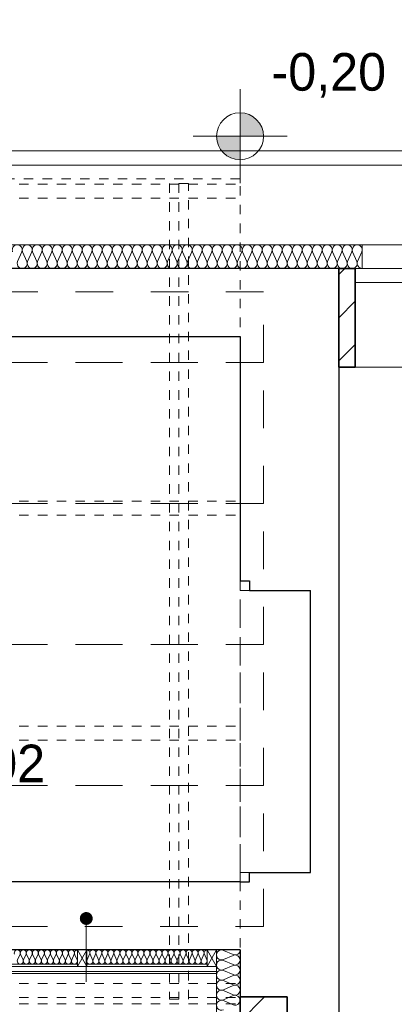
# Model space of a CAD drawing. Header units: inches. Extents: x -515158 to -470211, y -1887 to 84268.
# Tile 10 of 102: x -507836 to -506242, y 9786 to 13976. Entities that reach past the tile are written whole.
import ezdxf

# ---------------------------------------------------------------- set-up
doc = ezdxf.new("R2010")
doc.units = ezdxf.units.IN
doc.header["$MEASUREMENT"] = 0
doc.set_wipeout_variables(frame=1)
for name, pattern in [('Hidden Line copy', [80, 40, -40]), ('Krawędzie ukryte', [150, 100, -50]), ('Przerywana', [320, 160, -160])]:
    doc.linetypes.add(name, pattern=pattern)
for name, color, linetype, lineweight in [('#podkład', 252, 'Continuous', 9), ('Arch ocieplenie_Nr_Pióra__44', 252, 'Continuous', 9), ('Arch ocieplenie_Nr_Pióra__9', 252, 'Continuous', 9), ('Arch okna_Nr_Pióra__9', 252, 'Continuous', 9), ('Arch opisy_Nr_Pióra__21', 252, 'Continuous', 9), ('Arch teren_Nr_Pióra__5', 252, 'Continuous', 13), ('Arch wykończenie_Nr_Pióra__115', 252, 'Continuous', 13), ('Arch wykończenie_Nr_Pióra__3', 252, 'Continuous', 18), ('Arch wykończenie_Nr_Pióra__9', 252, 'Continuous', 9), ('Arch zmurowania_Nr_Pióra__21', 252, 'Continuous', 9), ('Arch zmurowania_Nr_Pióra__27', 252, 'Continuous', 35), ('INWENT DACH_Nr_Pióra__2', 252, 'Continuous', 13), ('INWENT KONST. DREWNIANA_Nr_Pióra__2', 252, 'Continuous', 13), ('INWENT RZĘDNE_Nr_Pióra__21', 252, 'Continuous', 9), ('INWENT. DRZWI_Nr_Pióra__21', 252, 'Continuous', 9), ('INWENT.ŚCIANY_Nr_Pióra__1', 252, 'Continuous', 25), ('INWENT.ŚCIANY_Nr_Pióra__21', 252, 'Continuous', 9), ('Istniejące stropy_Nr_Pióra__5', 252, 'Continuous', 13)]:
    doc.layers.add(name, color=color, linetype=linetype, lineweight=lineweight)
doc.styles.add('GENERATED_STYLE_3', font='txt')
pattern_1 = [(45, (0, 0), (-91.923878, 91.923878), [])]

# ---------------------------------------------------------------- blocks, each defined once
blk = doc.blocks.new('ARROWHEAD_11')
at = {"color": 0, "linetype": 'Continuous', "lineweight": 0}
blk.add_line((0, 0), (-1, 0), dxfattribs=at)
at = {"color": 0, "linetype": 'Continuous', "lineweight": 0, "const_width": 0.25, "flags": 128}
blk.add_lwpolyline([(-0.125, 0, 1), (0.125, 0, 1)], format="xyb", close=True, dxfattribs=at)
blk = doc.blocks.new('parter')
at = {"layer": 'Arch zmurowania_Nr_Pióra__21', "linetype": 'Continuous'}
h = blk.add_hatch(dxfattribs=at)
h.set_pattern_fill('Common_Brick', color=252, style=0, pattern_type=2)
h.set_pattern_definition(pattern_1)
h.paths.add_polyline_path([(-506478.3, 44627.6), (-506408.3, 44627.6), (-506408.3, 45047.6), (-506478.3, 45047.6)], flags=0)
h = blk.add_hatch(dxfattribs=at)
h.set_pattern_fill('Common_Brick', color=252, style=0, pattern_type=2)
h.set_pattern_definition(pattern_1)
h.paths.add_polyline_path([(-506698.3, 41047.6), (-506698.3, 41947.6), (-506898.3, 41947.6), (-506898.3, 41047.6)], flags=0)
at = {"layer": 'INWENT RZĘDNE_Nr_Pióra__21', "linetype": 'Continuous'}
for points in [[(-506898.3, 45609.8), (-506798.3, 45609.8), (-506805.9, 45648.1), (-506827.6, 45680.6), (-506860.1, 45702.2), (-506898.3, 45709.8)], [(-506898.3, 45609.8), (-506998.3, 45609.8), (-506990.7, 45571.6), (-506969, 45539.1), (-506936.6, 45517.5), (-506898.3, 45509.8)]]:
    blk.add_hatch(color=252, dxfattribs=at).paths.add_polyline_path(points, flags=0)
at = {"color": 252}
blk.add_line((-506408.3, 44627.6), (-502818.3, 44627.6), dxfattribs=at)
at = {"layer": 'Arch ocieplenie_Nr_Pióra__44', "color": 252, "linetype": 'Continuous'}
for p, q in [((-507844.9, 45077.4), (-507827.2, 45117.8)), ((-507823.6, 45117.8), (-507805.9, 45077.4)), ((-507802.3, 45077.4), (-507784.6, 45117.8)), ((-507781.1, 45117.8), (-507763.3, 45077.4)), ((-507759.8, 45077.4), (-507742.1, 45117.8)), ((-507738.5, 45117.8), (-507720.8, 45077.4)), ((-507717.2, 45077.4), (-507699.5, 45117.8)), ((-507695.9, 45117.8), (-507678.2, 45077.4)), ((-507674.6, 45077.4), (-507656.9, 45117.8)), ((-507653.4, 45117.8), (-507635.7, 45077.4)), ((-507632.1, 45077.4), (-507614.4, 45117.8)), ((-507610.8, 45117.8), (-507593.1, 45077.4)), ((-507589.5, 45077.4), (-507571.8, 45117.8)), ((-507568.2, 45117.8), (-507550.5, 45077.4)), ((-507547, 45077.4), (-507529.3, 45117.8)), ((-507525.7, 45117.8), (-507508, 45077.4)), ((-507504.4, 45077.4), (-507486.7, 45117.8)), ((-507483.1, 45117.8), (-507465.4, 45077.4)), ((-507461.8, 45077.4), (-507444.1, 45117.8)), ((-507440.6, 45117.8), (-507422.9, 45077.4)), ((-507419.3, 45077.4), (-507401.6, 45117.8)), ((-507398, 45117.8), (-507380.3, 45077.4)), ((-507376.7, 45077.4), (-507359, 45117.8)), ((-507355.4, 45117.8), (-507337.7, 45077.4)), ((-507334.2, 45077.4), (-507316.5, 45117.8)), ((-507312.9, 45117.8), (-507295.2, 45077.4)), ((-507291.6, 45077.4), (-507273.9, 45117.8)), ((-507270.3, 45117.8), (-507252.6, 45077.4)), ((-507249, 45077.4), (-507231.3, 45117.8)), ((-507227.8, 45117.8), (-507210.1, 45077.4)), ((-507206.5, 45077.4), (-507188.8, 45117.8)), ((-507185.2, 45117.8), (-507167.5, 45077.4)), ((-507163.9, 45077.4), (-507146.2, 45117.8)), ((-507142.6, 45117.8), (-507124.9, 45077.4)), ((-507121.4, 45077.4), (-507103.7, 45117.8)), ((-507100.1, 45117.8), (-507082.4, 45077.4)), ((-507078.8, 45077.4), (-507061.1, 45117.8)), ((-507057.5, 45117.8), (-507039.8, 45077.4)), ((-507036.2, 45077.4), (-507018.5, 45117.8)), ((-507015, 45117.8), (-506997.2, 45077.4)), ((-506993.7, 45077.4), (-506976, 45117.8)), ((-506972.4, 45117.8), (-506954.7, 45077.4)), ((-506951.1, 45077.4), (-506933.4, 45117.8)), ((-506929.8, 45117.8), (-506912.1, 45077.4)), ((-506908.6, 45077.4), (-506890.8, 45117.8)), ((-506887.3, 45117.8), (-506869.6, 45077.4)), ((-506866, 45077.4), (-506848.3, 45117.8)), ((-506844.7, 45117.8), (-506827, 45077.4)), ((-506823.4, 45077.4), (-506805.7, 45117.8)), ((-506802.1, 45117.8), (-506784.4, 45077.4)), ((-506780.9, 45077.4), (-506763.2, 45117.8)), ((-506759.6, 45117.8), (-506741.9, 45077.4)), ((-506738.3, 45077.4), (-506720.6, 45117.8)), ((-506717, 45117.8), (-506699.3, 45077.4)), ((-506695.7, 45077.4), (-506678, 45117.8)), ((-506674.5, 45117.8), (-506656.8, 45077.4)), ((-506653.2, 45077.4), (-506635.5, 45117.8)), ((-506631.9, 45117.8), (-506614.2, 45077.4)), ((-506610.6, 45077.4), (-506592.9, 45117.8)), ((-506589.3, 45117.8), (-506571.6, 45077.4)), ((-506568.1, 45077.4), (-506550.4, 45117.8)), ((-506546.8, 45117.8), (-506529.1, 45077.4)), ((-506525.5, 45077.4), (-506507.8, 45117.8)), ((-506504.2, 45117.8), (-506486.5, 45077.4)), ((-506482.9, 45077.4), (-506465.2, 45117.8)), ((-506461.7, 45117.8), (-506444, 45077.4)), ((-506440.4, 45077.4), (-506422.7, 45117.8)), ((-506419.1, 45117.8), (-506401.4, 45077.4)), ((-506397.8, 45077.4), (-506380.1, 45117.8)), ((-507845.2, 42105.5), (-507834.6, 42129.8)), ((-507832.5, 42129.8), (-507821.8, 42105.5)), ((-507819.6, 42105.5), (-507809, 42129.8)), ((-507806.9, 42129.8), (-507796.2, 42105.5)), ((-507794, 42105.5), (-507783.4, 42129.8)), ((-507781.3, 42129.8), (-507770.6, 42105.5)), ((-507768.4, 42105.5), (-507757.8, 42129.8)), ((-507755.7, 42129.8), (-507745, 42105.5)), ((-507742.8, 42105.5), (-507732.2, 42129.8)), ((-507730.1, 42129.8), (-507719.4, 42105.5)), ((-507717.2, 42105.5), (-507706.6, 42129.8)), ((-507704.5, 42129.8), (-507693.8, 42105.5)), ((-507691.6, 42105.5), (-507681, 42129.8)), ((-507678.9, 42129.8), (-507668.2, 42105.5)), ((-507666, 42105.5), (-507655.4, 42129.8)), ((-507653.3, 42129.8), (-507642.6, 42105.5)), ((-507640.4, 42105.5), (-507629.8, 42129.8)), ((-507627.7, 42129.8), (-507617, 42105.5)), ((-507614.8, 42105.5), (-507604.2, 42129.8)), ((-507602.1, 42129.8), (-507591.4, 42105.5)), ((-507549.2, 42105.5), (-507538.6, 42129.8)), ((-507536.5, 42129.8), (-507525.8, 42105.5)), ((-507523.6, 42105.5), (-507513, 42129.8)), ((-507510.9, 42129.8), (-507500.2, 42105.5)), ((-507498, 42105.5), (-507487.4, 42129.8)), ((-507485.3, 42129.8), (-507474.6, 42105.5)), ((-507472.4, 42105.5), (-507461.8, 42129.8)), ((-507459.7, 42129.8), (-507449, 42105.5)), ((-507446.8, 42105.5), (-507436.2, 42129.8)), ((-507434.1, 42129.8), (-507423.4, 42105.5)), ((-507421.2, 42105.5), (-507410.6, 42129.8)), ((-507408.5, 42129.8), (-507397.8, 42105.5)), ((-507395.6, 42105.5), (-507385, 42129.8)), ((-507382.9, 42129.8), (-507372.2, 42105.5)), ((-507370, 42105.5), (-507359.4, 42129.8)), ((-507357.3, 42129.8), (-507346.6, 42105.5)), ((-507344.4, 42105.5), (-507333.8, 42129.8)), ((-507331.7, 42129.8), (-507321, 42105.5)), ((-507318.8, 42105.5), (-507308.2, 42129.8)), ((-507306.1, 42129.8), (-507295.4, 42105.5)), ((-507293.2, 42105.5), (-507282.6, 42129.8)), ((-507280.5, 42129.8), (-507269.8, 42105.5)), ((-507267.6, 42105.5), (-507257, 42129.8)), ((-507254.9, 42129.8), (-507244.2, 42105.5)), ((-507242, 42105.5), (-507231.4, 42129.8)), ((-507229.3, 42129.8), (-507218.6, 42105.5)), ((-507216.4, 42105.5), (-507205.8, 42129.8)), ((-507203.7, 42129.8), (-507193, 42105.5)), ((-507190.8, 42105.5), (-507180.2, 42129.8)), ((-507178.1, 42129.8), (-507167.4, 42105.5)), ((-507165.2, 42105.5), (-507154.6, 42129.8)), ((-507152.5, 42129.8), (-507141.8, 42105.5)), ((-507139.6, 42105.5), (-507129, 42129.8)), ((-507126.9, 42129.8), (-507116.2, 42105.5)), ((-507114, 42105.5), (-507103.4, 42129.8)), ((-507101.3, 42129.8), (-507090.6, 42105.5)), ((-507088.4, 42105.5), (-507077.8, 42129.8)), ((-507075.7, 42129.8), (-507065, 42105.5)), ((-507062.8, 42105.5), (-507052.2, 42129.8)), ((-507050.1, 42129.8), (-507039.4, 42105.5))]:
    blk.add_line(p, q, dxfattribs=at)
for centre, major_axis, ratio, start_param, end_param in [((-507846.7, 45126.4), (21.3, 0), 0.999404, 5.870392, 9.837571), ((-507804.1, 45126.4), (21.3, 0), 0.999404, 5.870392, 9.837571), ((-507761.6, 45126.4), (21.3, 0), 0.999404, 5.870392, 9.837571), ((-507719, 45126.4), (21.3, 0), 0.999404, 5.870392, 9.837571), ((-507676.4, 45126.4), (21.3, 0), 0.999404, 5.870392, 9.837571), ((-507633.9, 45126.4), (21.3, 0), 0.999404, 5.870392, 9.837571), ((-507591.3, 45126.4), (21.3, 0), 0.999404, 5.870392, 9.837571), ((-507548.8, 45126.4), (21.3, 0), 0.999404, 5.870392, 9.837571), ((-507506.2, 45126.4), (21.3, 0), 0.999404, 5.870392, 9.837571), ((-507463.6, 45126.4), (21.3, 0), 0.999404, 5.870392, 9.837571), ((-507421.1, 45126.4), (21.3, 0), 0.999404, 5.870392, 9.837571), ((-507378.5, 45126.4), (21.3, 0), 0.999404, 5.870392, 9.837571), ((-507335.9, 45126.4), (21.3, 0), 0.999404, 5.870392, 9.837571), ((-507293.4, 45126.4), (21.3, 0), 0.999404, 5.870392, 9.837571), ((-507250.8, 45126.4), (21.3, 0), 0.999404, 5.870392, 9.837571), ((-507208.3, 45126.4), (21.3, 0), 0.999404, 5.870392, 9.837571), ((-507165.7, 45126.4), (21.3, 0), 0.999404, 5.870392, 9.837571), ((-507123.1, 45126.4), (21.3, 0), 0.999404, 5.870392, 9.837571), ((-507080.6, 45126.4), (21.3, 0), 0.999404, 5.870392, 9.837571), ((-507038, 45126.4), (21.3, 0), 0.999404, 5.870392, 9.837571), ((-506995.5, 45126.4), (21.3, 0), 0.999404, 5.870392, 9.837571), ((-506952.9, 45126.4), (21.3, 0), 0.999404, 5.870392, 9.837571), ((-506910.3, 45126.4), (21.3, 0), 0.999404, 5.870392, 9.837571), ((-506867.8, 45126.4), (21.3, 0), 0.999404, 5.870392, 9.837571), ((-506825.2, 45126.4), (21.3, 0), 0.999404, 5.870392, 9.837571), ((-506782.7, 45126.4), (21.3, 0), 0.999404, 5.870392, 9.837571), ((-506740.1, 45126.4), (21.3, 0), 0.999404, 5.870392, 9.837571), ((-506697.5, 45126.4), (21.3, 0), 0.999404, 5.870392, 9.837571), ((-506655, 45126.4), (21.3, 0), 0.999404, 5.870392, 9.837571), ((-506612.4, 45126.4), (21.3, 0), 0.999404, 5.870392, 9.837571), ((-506569.8, 45126.4), (21.3, 0), 0.999404, 5.870392, 9.837571), ((-506527.3, 45126.4), (21.3, 0), 0.999404, 5.870392, 9.837571), ((-506484.7, 45126.4), (21.3, 0), 0.999404, 5.870392, 9.837571), ((-506442.2, 45126.4), (21.3, 0), 0.999404, 5.870392, 9.837571), ((-506399.6, 45126.4), (21.3, 0), 0.999404, 5.870392, 9.837571), ((-507825.4, 45068.9), (21.3, 0), 0.999404, 2.7288, 6.695979), ((-507782.8, 45068.9), (21.3, 0), 0.999404, 2.7288, 6.695979), ((-507740.3, 45068.9), (21.3, 0), 0.999404, 2.7288, 6.695979), ((-507697.7, 45068.9), (21.3, 0), 0.999404, 2.7288, 6.695979), ((-507655.2, 45068.9), (21.3, 0), 0.999404, 2.7288, 6.695979), ((-507612.6, 45068.9), (21.3, 0), 0.999404, 2.7288, 6.695979), ((-507570, 45068.9), (21.3, 0), 0.999404, 2.7288, 6.695979), ((-507527.5, 45068.9), (21.3, 0), 0.999404, 2.7288, 6.695979), ((-507484.9, 45068.9), (21.3, 0), 0.999404, 2.7288, 6.695979), ((-507442.4, 45068.9), (21.3, 0), 0.999404, 2.7288, 6.695979), ((-507399.8, 45068.9), (21.3, 0), 0.999404, 2.7288, 6.695979), ((-507357.2, 45068.9), (21.3, 0), 0.999404, 2.7288, 6.695979), ((-507314.7, 45068.9), (21.3, 0), 0.999404, 2.7288, 6.695979), ((-507272.1, 45068.9), (21.3, 0), 0.999404, 2.7288, 6.695979), ((-507229.5, 45068.9), (21.3, 0), 0.999404, 2.7288, 6.695979), ((-507187, 45068.9), (21.3, 0), 0.999404, 2.7288, 6.695979), ((-507144.4, 45068.9), (21.3, 0), 0.999404, 2.7288, 6.695979), ((-507101.9, 45068.9), (21.3, 0), 0.999404, 2.7288, 6.695979), ((-507059.3, 45068.9), (21.3, 0), 0.999404, 2.7288, 6.695979), ((-507016.7, 45068.9), (21.3, 0), 0.999404, 2.7288, 6.695979), ((-506974.2, 45068.9), (21.3, 0), 0.999404, 2.7288, 6.695979), ((-506931.6, 45068.9), (21.3, 0), 0.999404, 2.7288, 6.695979), ((-506889.1, 45068.9), (21.3, 0), 0.999404, 2.7288, 6.695979), ((-506846.5, 45068.9), (21.3, 0), 0.999404, 2.7288, 6.695979), ((-506803.9, 45068.9), (21.3, 0), 0.999404, 2.7288, 6.695979), ((-506761.4, 45068.9), (21.3, 0), 0.999404, 2.7288, 6.695979), ((-506718.8, 45068.9), (21.3, 0), 0.999404, 2.7288, 6.695979), ((-506676.3, 45068.9), (21.3, 0), 0.999404, 2.7288, 6.695979), ((-506633.7, 45068.9), (21.3, 0), 0.999404, 2.7288, 6.695979), ((-506591.1, 45068.9), (21.3, 0), 0.999404, 2.7288, 6.695979), ((-506548.6, 45068.9), (21.3, 0), 0.999404, 2.7288, 6.695979), ((-506506, 45068.9), (21.3, 0), 0.999404, 2.7288, 6.695979), ((-506463.4, 45068.9), (21.3, 0), 0.999404, 2.7288, 6.695979), ((-506420.9, 45068.9), (21.3, 0), 0.999404, 2.7288, 6.695979), ((-506378.3, 45068.9), (21.3, 0), 0.999404, 2.7288, 4.712389), ((-507846.3, 42134.9), (12.8, 0), 0.996929, 5.870392, 9.837571), ((-507820.7, 42134.9), (12.8, 0), 0.996929, 5.870392, 9.837571), ((-507795.1, 42134.9), (12.8, 0), 0.996929, 5.870392, 9.837571), ((-507769.5, 42134.9), (12.8, 0), 0.996929, 5.870392, 9.837571), ((-507743.9, 42134.9), (12.8, 0), 0.996929, 5.870392, 9.837571), ((-507718.3, 42134.9), (12.8, 0), 0.996929, 5.870392, 9.837571), ((-507692.7, 42134.9), (12.8, 0), 0.996929, 5.870392, 9.837571), ((-507667.1, 42134.9), (12.8, 0), 0.996929, 5.870392, 9.837571), ((-507641.5, 42134.9), (12.8, 0), 0.996929, 5.870392, 9.837571), ((-507615.9, 42134.9), (12.8, 0), 0.996929, 5.870392, 9.837571), ((-507524.7, 42134.9), (12.8, 0), 0.996929, 5.870392, 9.837571), ((-507499.1, 42134.9), (12.8, 0), 0.996929, 5.870392, 9.837571), ((-507473.5, 42134.9), (12.8, 0), 0.996929, 5.870392, 9.837571), ((-507447.9, 42134.9), (12.8, 0), 0.996929, 5.870392, 9.837571), ((-507422.3, 42134.9), (12.8, 0), 0.996929, 5.870392, 9.837571), ((-507396.7, 42134.9), (12.8, 0), 0.996929, 5.870392, 9.837571), ((-507371.1, 42134.9), (12.8, 0), 0.996929, 5.870392, 9.837571), ((-507345.5, 42134.9), (12.8, 0), 0.996929, 5.870392, 9.837571), ((-507319.9, 42134.9), (12.8, 0), 0.996929, 5.870392, 9.837571), ((-507294.3, 42134.9), (12.8, 0), 0.996929, 5.870392, 9.837571), ((-507268.7, 42134.9), (12.8, 0), 0.996929, 5.870392, 9.837571), ((-507243.1, 42134.9), (12.8, 0), 0.996929, 5.870392, 9.837571), ((-507217.5, 42134.9), (12.8, 0), 0.996929, 5.870392, 9.837571), ((-507191.9, 42134.9), (12.8, 0), 0.996929, 5.870392, 9.837571), ((-507166.3, 42134.9), (12.8, 0), 0.996929, 5.870392, 9.837571), ((-507140.7, 42134.9), (12.8, 0), 0.996929, 5.870392, 9.837571), ((-507115.1, 42134.9), (12.8, 0), 0.996929, 5.870392, 9.837571), ((-507089.5, 42134.9), (12.8, 0), 0.996929, 5.870392, 9.837571), ((-507063.9, 42134.9), (12.8, 0), 0.996929, 5.870392, 9.837571), ((-507590.3, 42134.9), (12.8, 0), 0.996929, 1.570796, 3.554385), ((-507550.3, 42134.9), (12.8, 0), 0.996929, 5.870392, 7.853982), ((-507038.3, 42134.9), (12.8, 0), 0.996929, 1.570796, 3.554385), ((-507833.5, 42100.4), (12.8, 0), 0.996929, 2.728799, 6.695979), ((-507807.9, 42100.4), (12.8, 0), 0.996929, 2.728799, 6.695979), ((-507782.3, 42100.4), (12.8, 0), 0.996929, 2.728799, 6.695979), ((-507756.7, 42100.4), (12.8, 0), 0.996929, 2.728799, 6.695979), ((-507731.1, 42100.4), (12.8, 0), 0.996929, 2.728799, 6.695979), ((-507705.5, 42100.4), (12.8, 0), 0.996929, 2.728799, 6.695979), ((-507679.9, 42100.4), (12.8, 0), 0.996929, 2.728799, 6.695979), ((-507654.3, 42100.4), (12.8, 0), 0.996929, 2.728799, 6.695979), ((-507628.7, 42100.4), (12.8, 0), 0.996929, 2.728799, 6.695979), ((-507603.1, 42100.4), (12.8, 0), 0.996929, 2.728799, 6.695979), ((-507537.5, 42100.4), (12.8, 0), 0.996929, 2.728799, 6.695979), ((-507511.9, 42100.4), (12.8, 0), 0.996929, 2.728799, 6.695979), ((-507486.3, 42100.4), (12.8, 0), 0.996929, 2.728799, 6.695979), ((-507460.7, 42100.4), (12.8, 0), 0.996929, 2.728799, 6.695979), ((-507435.1, 42100.4), (12.8, 0), 0.996929, 2.728799, 6.695979), ((-507409.5, 42100.4), (12.8, 0), 0.996929, 2.728799, 6.695979), ((-507383.9, 42100.4), (12.8, 0), 0.996929, 2.728799, 6.695979), ((-507358.3, 42100.4), (12.8, 0), 0.996929, 2.728799, 6.695979), ((-507332.7, 42100.4), (12.8, 0), 0.996929, 2.728799, 6.695979), ((-507307.1, 42100.4), (12.8, 0), 0.996929, 2.728799, 6.695979), ((-507281.5, 42100.4), (12.8, 0), 0.996929, 2.728799, 6.695979), ((-507255.9, 42100.4), (12.8, 0), 0.996929, 2.728799, 6.695979), ((-507230.3, 42100.4), (12.8, 0), 0.996929, 2.728799, 6.695979), ((-507204.7, 42100.4), (12.8, 0), 0.996929, 2.728799, 6.695979), ((-507179.1, 42100.4), (12.8, 0), 0.996929, 2.728799, 6.695979), ((-507153.5, 42100.4), (12.8, 0), 0.996929, 2.728799, 6.695979), ((-507127.9, 42100.4), (12.8, 0), 0.996929, 2.728799, 6.695979), ((-507102.3, 42100.4), (12.8, 0), 0.996929, 2.728799, 6.695979), ((-507076.7, 42100.4), (12.8, 0), 0.996929, 2.728799, 6.695979), ((-507051.1, 42100.4), (12.8, 0), 0.996929, 2.728799, 6.695979)]:
    blk.add_ellipse(centre, major_axis=major_axis, ratio=ratio, start_param=start_param, end_param=end_param, dxfattribs=at)
at = {"layer": 'Arch ocieplenie_Nr_Pióra__9', "color": 252, "linetype": 'Continuous'}
for p, q in [((-506968.5, 42145.8), (-506928.1, 42128)), ((-506928.1, 42124.4), (-506968.5, 42106.6)), ((-506968.5, 42103), (-506928.1, 42085.2)), ((-506928.1, 42081.7), (-506968.5, 42063.9)), ((-506968.5, 42060.3), (-506928.1, 42042.5)), ((-506928.1, 42038.9), (-506968.5, 42021.1)), ((-506968.5, 42017.5), (-506928.1, 41999.7)), ((-506928.1, 41996.1), (-506968.5, 41978.3)), ((-506968.5, 41974.7), (-506928.1, 41956.9)), ((-506928.1, 41953.3), (-506968.5, 41935.5)), ((-506968.5, 41931.9), (-506928.1, 41914.1))]:
    blk.add_line(p, q, dxfattribs=at)
for centre, start_param, end_param in [((-506977.1, 42126.2), 2.728799, 6.695979), ((-506977.1, 42083.5), 2.728799, 6.695979), ((-506919.6, 42147.6), 5.870392, 7.853982), ((-506919.6, 42104.8), 5.870392, 9.837571), ((-506977.1, 42040.7), 2.728799, 6.695979), ((-506919.6, 42062.1), 5.870392, 9.837571), ((-506919.6, 42019.3), 5.870392, 9.837571), ((-506977.1, 41997.9), 2.728799, 6.695979), ((-506919.6, 41976.5), 5.870392, 9.837571), ((-506977.1, 41955.1), 2.728799, 6.695979), ((-506919.6, 41933.7), 5.870392, 9.837571), ((-506977.1, 41912.3), 2.728799, 6.695979)]:
    blk.add_ellipse(centre, major_axis=(0, -21.4), ratio=0.994127, start_param=start_param, end_param=end_param, dxfattribs=at)
at = {"layer": 'Arch okna_Nr_Pióra__9', "color": 252, "linetype": 'Continuous'}
for p, q in [((-506408.3, 45047.6), (-505008.3, 45047.6)), ((-506408.3, 44987.6), (-506408.3, 45047.6)), ((-506408.3, 44987.6), (-505008.3, 44987.6))]:
    blk.add_line(p, q, dxfattribs=at)
at = {"layer": 'Arch opisy_Nr_Pióra__21', "color": 252, "linetype": 'Przerywana'}
blk.add_line((-507552.8, 42172.1), (-507552.8, 39353.4), dxfattribs=at)
at = {"layer": 'Arch teren_Nr_Pióra__5', "color": 252, "linetype": 'Continuous'}
for p, q in [((-509433.3, 45547.6), (-502753.3, 45547.6)), ((-509433.3, 45487.6), (-502753.3, 45487.6))]:
    blk.add_line(p, q, dxfattribs=at)
at = {"layer": 'Arch wykończenie_Nr_Pióra__115', "color": 252, "linetype": 'Przerywana'}
for p, q in [((-506798.3, 44947.6), (-509798.3, 44947.6)), ((-506798.3, 44647.6), (-506798.3, 44947.6)), ((-509798.3, 44647.6), (-506798.3, 44647.6)), ((-506798.3, 44647.6), (-509798.3, 44647.6)), ((-506798.3, 44047.6), (-506798.3, 44647.6)), ((-509798.3, 44047.6), (-506798.3, 44047.6)), ((-506798.3, 44047.6), (-509798.3, 44047.6)), ((-506798.3, 43447.6), (-506798.3, 44047.6)), ((-509798.3, 43447.6), (-506798.3, 43447.6)), ((-506798.3, 43447.6), (-509798.3, 43447.6)), ((-506798.3, 42847.6), (-506798.3, 43447.6)), ((-509798.3, 42847.6), (-506798.3, 42847.6)), ((-506798.3, 42847.6), (-509798.3, 42847.6)), ((-506798.3, 42247.6), (-506798.3, 42847.6)), ((-509798.3, 42247.6), (-506798.3, 42247.6))]:
    blk.add_line(p, q, dxfattribs=at)
at = {"layer": 'Arch wykończenie_Nr_Pióra__3', "color": 252, "linetype": 'Continuous'}
for p, q in [((-506378.3, 45147.6), (-509898.3, 45147.6)), ((-506378.3, 45047.6), (-506378.3, 45147.6)), ((-506998.3, 39497.6), (-506998.3, 42047.6))]:
    blk.add_line(p, q, dxfattribs=at)
at = {"layer": 'Arch wykończenie_Nr_Pióra__9', "color": 252, "linetype": 'Continuous'}
for p, q in [((-507550.3, 42147.6), (-507590.3, 42077.6)), ((-507590.3, 42147.6), (-507550.3, 42077.6)), ((-507590.3, 42147.6), (-507590.3, 42077.6)), ((-507550.3, 42147.6), (-507590.3, 42147.6)), ((-507550.3, 42077.6), (-507550.3, 42147.6)), ((-506998.3, 42147.6), (-507038.3, 42077.6)), ((-507038.3, 42147.6), (-506998.3, 42077.6)), ((-507038.3, 42147.6), (-507038.3, 42077.6)), ((-506998.3, 42147.6), (-507038.3, 42147.6)), ((-506998.3, 42047.6), (-506998.3, 42147.6)), ((-506998.3, 42077.6), (-509868.3, 42077.6)), ((-507590.3, 42087.6), (-508102.3, 42087.6)), ((-507590.3, 42077.6), (-507550.3, 42077.6)), ((-507038.3, 42087.6), (-507550.3, 42087.6)), ((-507038.3, 42077.6), (-506998.3, 42077.6)), ((-506998.3, 42047.6), (-509898.3, 42047.6)), ((-506998.3, 42055.6), (-509890.3, 42055.6))]:
    blk.add_line(p, q, dxfattribs=at)
at = {"layer": 'Arch zmurowania_Nr_Pióra__27', "color": 252, "linetype": 'Continuous'}
for p, q in [((-506478.3, 45047.6), (-506478.3, 44627.6)), ((-506408.3, 45047.6), (-506478.3, 45047.6)), ((-506408.3, 44627.6), (-506408.3, 45047.6)), ((-506478.3, 44627.6), (-506408.3, 44627.6)), ((-506898.3, 41947.6), (-506898.3, 41047.6)), ((-506698.3, 41947.6), (-506898.3, 41947.6)), ((-506698.3, 41047.6), (-506698.3, 41947.6))]:
    blk.add_line(p, q, dxfattribs=at)
at = {"layer": 'INWENT DACH_Nr_Pióra__2', "color": 252, "linetype": 'Hidden Line copy'}
for p, q in [((-506898.3, 45428.9), (-509998.3, 45428.9)), ((-506898.3, 41918.2), (-506898.3, 45428.9)), ((-509998.3, 41918.2), (-506898.3, 41918.2))]:
    blk.add_line(p, q, dxfattribs=at)
at = {"layer": 'INWENT KONST. DREWNIANA_Nr_Pióra__2', "color": 252, "linetype": 'Hidden Line copy'}
for p, q in [((-509998.3, 45406.7), (-506898.3, 45406.7)), ((-507118.3, 45408.9), (-507198.3, 45408.9)), ((-507198.3, 45408.9), (-507198.3, 41938.2)), ((-507158.3, 45408.9), (-507158.3, 41938.2)), ((-507118.3, 41938.2), (-507118.3, 45408.9)), ((-509998.3, 45346.7), (-506898.3, 45346.7)), ((-509998.3, 44057), (-506898.3, 44057)), ((-509998.3, 43997), (-506898.3, 43997)), ((-509998.3, 43100.4), (-506898.3, 43100.4)), ((-509998.3, 43040.4), (-506898.3, 43040.4)), ((-509998.3, 42004.8), (-506898.3, 42004.8)), ((-509998.3, 41944.8), (-506898.3, 41944.8)), ((-507198.3, 41938.2), (-507118.3, 41938.2))]:
    blk.add_line(p, q, dxfattribs=at)
at = {"layer": 'INWENT RZĘDNE_Nr_Pióra__21', "color": 252, "linetype": 'Continuous'}
for p, q in [((-506898.3, 45409.8), (-506898.3, 45809.8)), ((-507098.3, 45609.8), (-506698.3, 45609.8))]:
    blk.add_line(p, q, dxfattribs=at)
blk.add_circle((-506898.3, 45609.8), 100, dxfattribs=at)
at = {"layer": 'INWENT. DRZWI_Nr_Pióra__21', "color": 252, "linetype": 'Continuous'}
for p, q in [((-506898.3, 43717.6), (-506898.3, 43677.6)), ((-506898.3, 43677.6), (-506858.3, 43677.6)), ((-506898.3, 42477.6), (-506898.3, 42437.6)), ((-506898.3, 42477.6), (-506858.3, 42477.6))]:
    blk.add_line(p, q, dxfattribs=at)
at = {"layer": 'INWENT.ŚCIANY_Nr_Pióra__1', "color": 252, "linetype": 'Continuous'}
for p, q in [((-506478.3, 45047.6), (-509798.3, 45047.6)), ((-506478.3, 44777.6), (-506478.3, 45047.6)), ((-509508.3, 44757.6), (-506898.3, 44757.6)), ((-506898.3, 44757.6), (-506898.3, 43717.6)), ((-506478.3, 44627.6), (-506478.3, 44777.6)), ((-506478.3, 44627.6), (-506478.3, 39537.6)), ((-506898.3, 43717.6), (-506858.3, 43717.6)), ((-506858.3, 43717.6), (-506858.3, 43677.6)), ((-506858.3, 43677.6), (-506598.3, 43677.6)), ((-506598.3, 42477.6), (-506598.3, 43677.6)), ((-506858.3, 42477.6), (-506598.3, 42477.6)), ((-506858.3, 42437.6), (-506858.3, 42477.6)), ((-506898.3, 42437.6), (-509508.3, 42437.6)), ((-506898.3, 42437.6), (-506858.3, 42437.6)), ((-506898.3, 42147.6), (-509798.3, 42147.6)), ((-506898.3, 42147.6), (-506898.3, 41947.6)), ((-506898.3, 41947.6), (-506698.3, 41947.6)), ((-506698.3, 41947.6), (-506698.3, 41047.6))]:
    blk.add_line(p, q, dxfattribs=at)
at = {"layer": 'INWENT.ŚCIANY_Nr_Pióra__21', "color": 252, "linetype": 'Continuous'}
for p, q in [((-506378.3, 45147.6), (-505038.3, 45147.6)), ((-506478.3, 44627.6), (-504998.3, 44627.6)), ((-506898.3, 41947.6), (-506898.3, 41047.6))]:
    blk.add_line(p, q, dxfattribs=at)
at = {"layer": 'Istniejące stropy_Nr_Pióra__5', "color": 252, "linetype": 'Krawędzie ukryte'}
blk.add_line((-506898.3, 42477.6), (-506898.3, 43677.6), dxfattribs=at)
at = {"layer": 'Arch opisy_Nr_Pióra__21', "color": 252, "linetype": 'Przerywana', "xscale": 109.44, "yscale": 109.44, "zscale": 109.44, "rotation": 90}
blk.add_blockref('ARROWHEAD_11', (-507552.8, 42281.5), dxfattribs=at)
at = {"layer": 'INWENT RZĘDNE_Nr_Pióra__21', "color": 252, "char_height": 160, "attachment_point": 7, "style": 'GENERATED_STYLE_3'}
for s, insert in [('{-0,20}', (-506764.3, 45774.2)), ('{-0,02}', (-508215.5, 42831.5))]:
    blk.add_mtext(s, dxfattribs=dict(at, insert=insert))

msp = doc.modelspace()

# ---------------------------------------------------------------- block references
at = {"layer": '#podkład'}
msp.add_blockref('parter', (0, -32129.9), dxfattribs=at)

# ---------------------------------------------------------------- next in the draw order: wipeouts: each hides what was drawn before it
msp.add_wipeout([(-509451, 3775.2), (-508201, 4080.2), (-488751, 4080.2), (-488751, 18320.2), (-488451, 18625.2), (-488451, 3775.2)])

doc.saveas('drawing.dxf')
